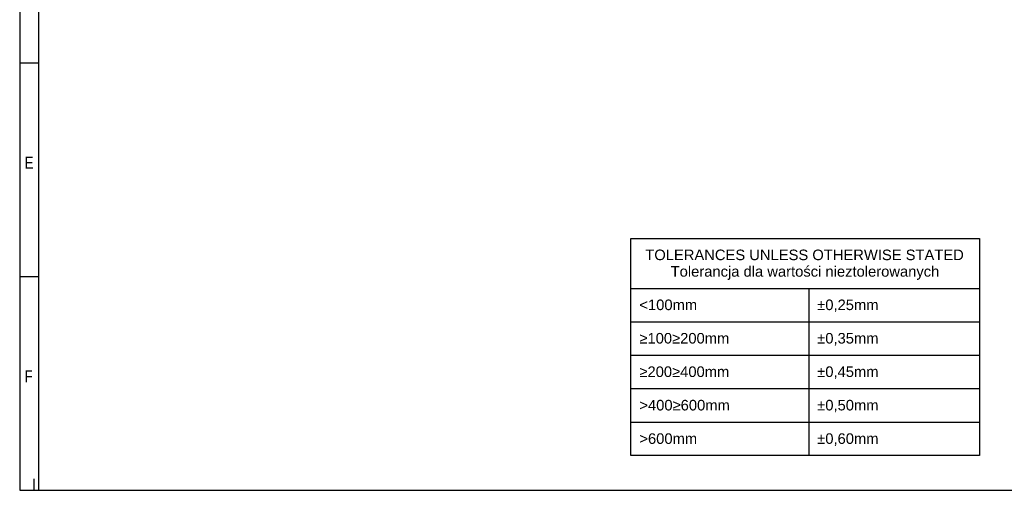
# Model space of a CAD drawing. Header units: millimetres. Extents: x 16 to 406, y 14 to 285.
# Tile 1 of 14: x 16 to 221, y 14 to 112. Entities that reach past the tile are written whole.
import ezdxf
from ezdxf.enums import TextEntityAlignment as Align

# ---------------------------------------------------------------- set-up
doc = ezdxf.new("R2010")
doc.units = ezdxf.units.MM
doc.layers.add('10', color=7, linetype='Continuous')
doc.styles.add('SEACAD_Arial', font='arial.ttf')

# ---------------------------------------------------------------- blocks, each defined once
blk = doc.blocks.new('SE')
at = {"color": 7, "linetype": 'Continuous'}
for p, q in [((143.14, 55.66), (215.85, 55.66)), ((180.22, 55.66), (180.22, 48.69)), ((143.14, 48.69), (215.85, 48.69)), ((180.22, 48.69), (180.22, 41.72)), ((143.14, 41.72), (215.85, 41.72)), ((180.22, 41.72), (180.22, 34.76)), ((143.14, 34.76), (215.85, 34.76)), ((180.22, 34.76), (180.22, 27.79)), ((143.14, 27.79), (215.85, 27.79)), ((180.22, 27.79), (180.22, 20.82))]:
    blk.add_line(p, q, dxfattribs=at)
blk.add_lwpolyline([(143.14, 20.82), (143.14, 66.07), (215.85, 66.07), (215.85, 20.82), (143.14, 20.82)], dxfattribs=at)
at = {"color": 7, "linetype": 'Continuous', "style": 'SEACAD_Arial'}
for s, p in [('TOLERANCES UNLESS OTHERWISE STATED', (146.13, 63.74)), ('Tolerancja dla wartości nieztolerowanych', (151.42, 60.29)), ('±0,25mm', (181.98, 53.33)), ('<100mm', (144.9, 53.33)), ('≥100≥200mm', (144.9, 46.36)), ('±0,35mm', (181.98, 46.36)), ('≥200≥400mm', (144.9, 39.39)), ('±0,45mm', (181.98, 39.39)), ('>400≥600mm', (144.9, 32.42)), ('±0,50mm', (181.98, 32.42)), ('>600mm', (144.9, 25.45)), ('±0,60mm', (181.98, 25.45))]:
    blk.add_text(s, height=2.2, dxfattribs=at).set_placement(p, align=Align.TOP_LEFT)

msp = doc.modelspace()

# ---------------------------------------------------------------- linework, layer by layer
at = {"layer": '10', "color": 7, "linetype": 'Continuous'}
for p, q in [((19.6664, 13.5775), (19.6664, 280.5775)), ((19.6664, 102.5775), (15.6664, 102.5775)), ((19.6664, 58.0775), (15.6664, 58.0775)), ((18.6664, 13.5775), (18.6664, 15.999))]:
    msp.add_line(p, q, dxfattribs=at)
msp.add_lwpolyline([(405.6664, 13.5775), (405.6664, 284.5775), (15.6664, 284.5775), (15.6664, 13.5775), (405.6664, 13.5775)], dxfattribs=at)

# ---------------------------------------------------------------- block references
msp.add_blockref('SE', (0, 0))

# ---------------------------------------------------------------- texts
at = {"layer": '10', "char_height": 2.5, "attachment_point": 1, "style": 'SEACAD_Arial'}
for s, insert, width in [('{\\farial rounded mt|b0||i0||c0|p34;\\C7;\\H2.50000002;\\W0.8;E}', (16.6664, 83.0775), 1.793488), ('{\\farial rounded mt|b0||i0||c0|p34;\\C7;\\H2.50000002;\\W0.8;F}', (16.6664, 38.5775), 1.630445)]:
    msp.add_mtext(s, dxfattribs=dict(at, insert=insert, width=width))

doc.saveas('drawing.dxf')
